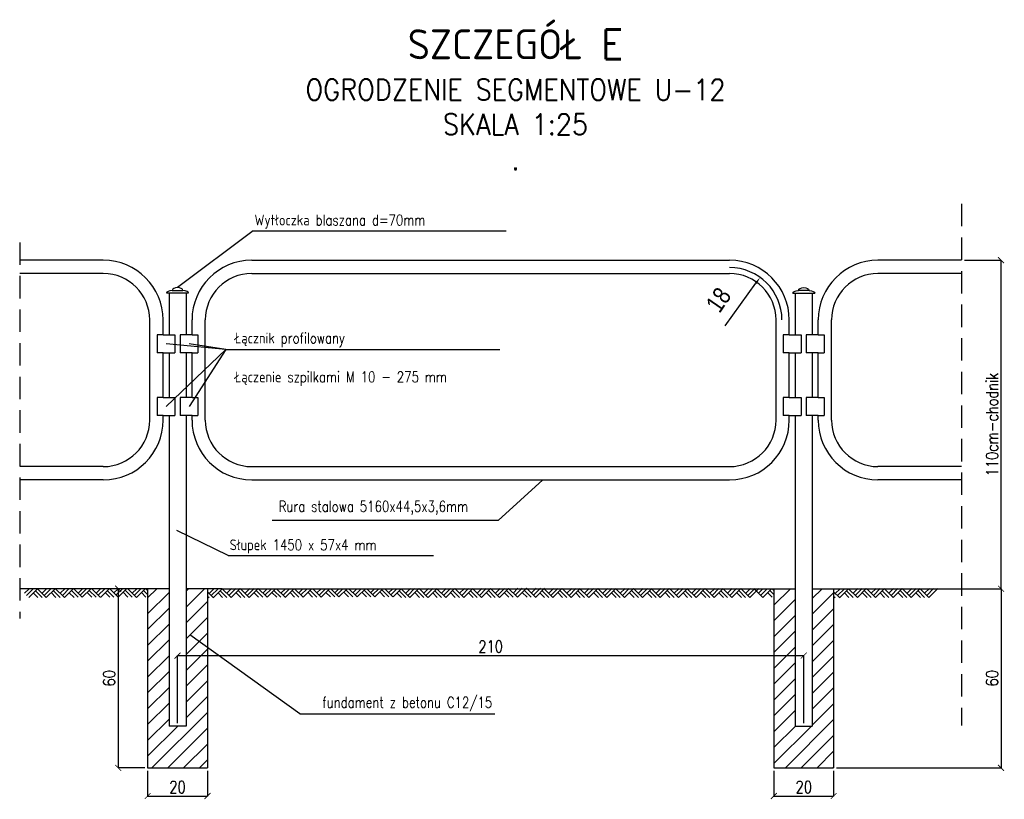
# Model space of a CAD drawing. Extents: x -23261 to -22292, y 222927 to 223506.
# Tile 1 of 4: x -23261 to -22931, y 222988 to 223249. Entities that reach past the tile are written whole.
import ezdxf
from ezdxf.enums import TextEntityAlignment as Align

# ---------------------------------------------------------------- set-up
doc = ezdxf.new("R2010")
doc.units = 0
doc.linetypes.add('HIDDEN', pattern=[0.375, 0.25, -0.125])
for name, color, linetype in [('pkonstr-0_25', 1, 'Continuous'), ('pkonstr-0_50', 3, 'Continuous'), ('pkonstr-kreskowanie', 252, 'Continuous'), ('pkonstr-opisy', 2, 'Continuous'), ('pkonstr-tytul', 4, 'Continuous'), ('pkonstr-wymiary', 1, 'Continuous'), ('wymiary', 1, 'Continuous')]:
    doc.layers.add(name, color=color, linetype=linetype)
doc.styles.add('Opisy', font='simplex.shx', dxfattribs={"width": 0.8})
doc.styles.add('ROMANS', font='arial.ttf', dxfattribs={"width": 0.8, "height": 2.5})
doc.styles.add('wymiary', font='simplex.shx', dxfattribs={"width": 0.8})
doc.dimstyles.new('szczegoly', dxfattribs={"dimscale": 2, "dimtxt": 2, "dimasz": 1, "dimexe": 0, "dimexo": 0.5, "dimgap": 0.5, "dimtad": 1, "dimdec": 0, "dimdsep": 46, "dimlunit": 6, "dimtxsty": 'wymiary', "dimblk": 'ARCHTICK', "dimcen": 0, "dimclrd": 256, "dimclre": 256, "dimclrt": 256, "dimadec": 0, "dimazin": 0, "dimtfac": 1, "dimtdec": 0, "dimtmove": 0, "dimatfit": 3, "dimldrblk": 'ARCHTICK', "dimfxl": 1, "dimtolj": 1, "dimtzin": 0, "dimlwd": -1, "dimlwe": -1, "dimarcsym": 0})
pattern_1 = [(45, (1480.041, 231790.4893), (-2.65165043, 2.65165043), [])]

# ---------------------------------------------------------------- blocks, each defined once
blk = doc.blocks.new('_ArchTick')
at = {"color": 0, "linetype": 'ByBlock', "const_width": 0.15}
blk.add_lwpolyline([(-0.5, -0.5), (0.5, 0.5)], dxfattribs=at)
blk = doc.blocks.new('*D77')
at = {"layer": 'Defpoints', "color": 0, "transparency": 16777216}
for p in [(-22998.41, 223035.96), (-23208.11, 223012.35), (-22998.41, 223012.35)]:
    blk.add_point(p, dxfattribs=at)
at = {"layer": 'wymiary', "transparency": 16777216}
for p, q in [((-23208.11, 223013.35), (-23208.11, 223035.96)), ((-23208.11, 223035.96), (-22998.41, 223035.96)), ((-22998.41, 223013.35), (-22998.41, 223035.96))]:
    blk.add_line(p, q, dxfattribs=at)
at = {"layer": 'wymiary', "transparency": 16777216, "xscale": 2, "yscale": 2, "zscale": 2, "rotation": 180}
blk.add_blockref('_ArchTick', (-23208.11, 223035.96), dxfattribs=at)
at = {"layer": 'wymiary', "transparency": 16777216, "xscale": 2, "yscale": 2, "zscale": 2}
blk.add_blockref('_ArchTick', (-22998.41, 223035.96), dxfattribs=at)
at = {"layer": 'wymiary', "transparency": 16777216, "insert": (-23103.26, 223038.96), "char_height": 4, "attachment_point": 5, "style": 'wymiary'}
blk.add_mtext('\\A1;210', dxfattribs=at)
blk = doc.blocks.new('*D78')
at = {"layer": 'Defpoints', "color": 0, "transparency": 16777216}
for p in [(-22945.56, 223168.35), (-22932.37, 223168.35), (-22995.56, 223058.35)]:
    blk.add_point(p, dxfattribs=at)
at = {"layer": 'wymiary', "transparency": 16777216}
for p, q in [((-22944.56, 223168.35), (-22932.37, 223168.35)), ((-22932.37, 223058.35), (-22932.37, 223168.35)), ((-22994.56, 223058.35), (-22932.37, 223058.35))]:
    blk.add_line(p, q, dxfattribs=at)
at = {"layer": 'wymiary', "transparency": 16777216, "xscale": 2, "yscale": 2, "zscale": 2}
for p, rotation in [((-22932.37, 223168.35), 90), ((-22932.37, 223058.35), 270)]:
    blk.add_blockref('_ArchTick', p, dxfattribs=dict(at, rotation=rotation))
at = {"layer": 'wymiary', "transparency": 16777216, "insert": (-22935.37, 223113.35), "char_height": 4, "attachment_point": 5, "rotation": 90, "style": 'wymiary'}
blk.add_mtext('\\A1;110cm-chodnik', dxfattribs=at)
blk = doc.blocks.new('*D79')
at = {"layer": 'Defpoints', "color": 0, "transparency": 16777216}
for p in [(-23218.11, 222998.35), (-23198.11, 222998.35), (-23198.11, 222988.92)]:
    blk.add_point(p, dxfattribs=at)
at = {"layer": 'wymiary', "transparency": 16777216}
for p, q in [((-23218.11, 222997.35), (-23218.11, 222988.92)), ((-23198.11, 222997.35), (-23198.11, 222988.92)), ((-23218.11, 222988.92), (-23198.11, 222988.92))]:
    blk.add_line(p, q, dxfattribs=at)
at = {"layer": 'wymiary', "transparency": 16777216, "xscale": 2, "yscale": 2, "zscale": 2, "rotation": 180}
blk.add_blockref('_ArchTick', (-23218.11, 222988.92), dxfattribs=at)
at = {"layer": 'wymiary', "transparency": 16777216, "xscale": 2, "yscale": 2, "zscale": 2}
blk.add_blockref('_ArchTick', (-23198.11, 222988.92), dxfattribs=at)
at = {"layer": 'wymiary', "transparency": 16777216, "insert": (-23208.11, 222991.92), "char_height": 4, "attachment_point": 5, "style": 'wymiary'}
blk.add_mtext('\\A1;20', dxfattribs=at)
blk = doc.blocks.new('*D80')
at = {"layer": 'Defpoints', "color": 0, "transparency": 16777216}
for p in [(-23218.11, 223058.35), (-23227.98, 222998.35), (-23218.11, 222998.35)]:
    blk.add_point(p, dxfattribs=at)
at = {"layer": 'wymiary', "transparency": 16777216}
for p, q in [((-23219.11, 223058.35), (-23227.98, 223058.35)), ((-23227.98, 223058.35), (-23227.98, 222998.35)), ((-23219.11, 222998.35), (-23227.98, 222998.35))]:
    blk.add_line(p, q, dxfattribs=at)
at = {"layer": 'wymiary', "transparency": 16777216, "xscale": 2, "yscale": 2, "zscale": 2}
for p, rotation in [((-23227.98, 223058.35), 90), ((-23227.98, 222998.35), 270)]:
    blk.add_blockref('_ArchTick', p, dxfattribs=dict(at, rotation=rotation))
at = {"layer": 'wymiary', "transparency": 16777216, "insert": (-23230.98, 223028.35), "char_height": 4, "attachment_point": 5, "rotation": 90, "style": 'wymiary'}
blk.add_mtext('\\A1;60', dxfattribs=at)
blk = doc.blocks.new('*D81')
at = {"layer": 'Defpoints', "color": 0, "transparency": 16777216}
for p in [(-23008.41, 222998.35), (-22988.41, 222998.35), (-22988.41, 222988.92)]:
    blk.add_point(p, dxfattribs=at)
at = {"layer": 'wymiary', "transparency": 16777216}
for p, q in [((-23008.41, 222997.35), (-23008.41, 222988.92)), ((-22988.41, 222997.35), (-22988.41, 222988.92)), ((-23008.41, 222988.92), (-22988.41, 222988.92))]:
    blk.add_line(p, q, dxfattribs=at)
at = {"layer": 'wymiary', "transparency": 16777216, "xscale": 2, "yscale": 2, "zscale": 2, "rotation": 180}
blk.add_blockref('_ArchTick', (-23008.41, 222988.92), dxfattribs=at)
at = {"layer": 'wymiary', "transparency": 16777216, "xscale": 2, "yscale": 2, "zscale": 2}
blk.add_blockref('_ArchTick', (-22988.41, 222988.92), dxfattribs=at)
at = {"layer": 'wymiary', "transparency": 16777216, "insert": (-22998.41, 222991.92), "char_height": 4, "attachment_point": 5, "style": 'wymiary'}
blk.add_mtext('\\A1;20', dxfattribs=at)
blk = doc.blocks.new('*D82')
at = {"layer": 'Defpoints', "color": 0, "transparency": 16777216}
for p in [(-22988.41, 223058.35), (-22988.41, 222998.35), (-22932.37, 222998.35)]:
    blk.add_point(p, dxfattribs=at)
at = {"layer": 'wymiary', "transparency": 16777216}
for p, q in [((-22987.41, 223058.35), (-22932.37, 223058.35)), ((-22932.37, 223058.35), (-22932.37, 222998.35)), ((-22987.41, 222998.35), (-22932.37, 222998.35))]:
    blk.add_line(p, q, dxfattribs=at)
at = {"layer": 'wymiary', "transparency": 16777216, "xscale": 2, "yscale": 2, "zscale": 2}
for p, rotation in [((-22932.37, 223058.35), 90), ((-22932.37, 222998.35), 270)]:
    blk.add_blockref('_ArchTick', p, dxfattribs=dict(at, rotation=rotation))
at = {"layer": 'wymiary', "transparency": 16777216, "insert": (-22935.37, 223028.35), "char_height": 4, "attachment_point": 5, "rotation": 90, "style": 'wymiary'}
blk.add_mtext('\\A1;60', dxfattribs=at)

msp = doc.modelspace()

# ---------------------------------------------------------------- hatches: boundary and pattern name
at = {"layer": 'pkonstr-kreskowanie', "lineweight": 5}
h = msp.add_hatch(dxfattribs=at)
h.set_pattern_fill('ANSI31', color=256, scale=30, style=0)
h.set_pattern_definition(pattern_1)
h.paths.add_polyline_path([(-23210.96, 223012.35), (-23210.96, 223048.1), (-23210.96, 223058.35), (-23218.11, 223058.35), (-23218.11, 222998.35), (-23198.11, 222998.35), (-23198.11, 223058.35), (-23205.26, 223058.35), (-23205.26, 223048.1), (-23205.26, 223012.35)])
h = msp.add_hatch(dxfattribs=at)
h.set_pattern_fill('ANSI31', color=256, scale=30, style=0)
h.set_pattern_definition(pattern_1)
h.paths.add_polyline_path([(-23001.26, 223012.35), (-23001.26, 223048.1), (-23001.26, 223058.35), (-23008.41, 223058.35), (-23008.41, 222998.35), (-22988.41, 222998.35), (-22988.41, 223058.35), (-22995.56, 223058.35), (-22995.56, 223048.1), (-22995.56, 223012.35)])

# ---------------------------------------------------------------- linework, layer by layer
at = {"layer": 'pkonstr-0_25'}
for p, q in [((-23182.82, 223178.24), (-23208.11, 223159.23)), ((-23182.82, 223178.24), (-23098.12, 223178.24)), ((-23191.96, 223138.49), (-23211.96, 223140.35)), ((-23191.96, 223138.49), (-23204.26, 223140.35)), ((-23191.96, 223138.49), (-23211.96, 223119.35)), ((-23191.96, 223138.49), (-23204.26, 223119.35)), ((-23191.96, 223138.49), (-23100.24, 223138.49)), ((-23100.72, 223081.14), (-23085.75, 223094.8)), ((-23100.72, 223081.14), (-23176.43, 223081.14)), ((-23191.13, 223069.47), (-23208.29, 223077.86)), ((-23191.13, 223069.47), (-23122.43, 223069.47))]:
    msp.add_line(p, q, dxfattribs=at)
at = {"layer": 'pkonstr-0_50'}
for p, q in [((-23232.96, 223168.35), (-23260.96, 223168.35)), ((-23183.26, 223168.35), (-23023.26, 223168.35)), ((-22945.56, 223168.35), (-22973.56, 223168.35)), ((-23232.96, 223163.9), (-23260.96, 223163.9)), ((-23183.26, 223163.9), (-23023.26, 223163.9)), ((-22945.56, 223163.9), (-22973.56, 223163.9)), ((-23204.41, 223157.35), (-23211.81, 223157.35)), ((-23210.96, 223157.35), (-23210.96, 223143.35)), ((-23209.86, 223158.23), (-23206.36, 223158.23)), ((-23205.26, 223157.35), (-23205.26, 223143.35)), ((-23002.11, 223157.35), (-22994.71, 223157.35)), ((-23001.26, 223157.35), (-23001.26, 223143.35)), ((-22996.66, 223158.23), (-23000.16, 223158.23)), ((-22995.56, 223157.35), (-22995.56, 223143.35)), ((-23217.41, 223114.8), (-23217.41, 223148.35)), ((-23212.96, 223143.35), (-23212.96, 223148.35)), ((-23203.26, 223143.35), (-23203.26, 223148.35)), ((-23198.81, 223114.8), (-23198.81, 223148.35)), ((-23007.71, 223114.8), (-23007.71, 223148.35)), ((-23003.26, 223143.35), (-23003.26, 223148.35)), ((-22993.56, 223143.35), (-22993.56, 223148.35)), ((-22989.11, 223114.8), (-22989.11, 223148.35)), ((-23214.96, 223143.35), (-23214.96, 223137.35)), ((-23212.96, 223143.35), (-23214.96, 223143.35)), ((-23212.96, 223143.35), (-23208.96, 223143.35)), ((-23208.96, 223143.35), (-23208.96, 223137.35)), ((-23203.26, 223143.35), (-23207.26, 223143.35)), ((-23207.26, 223143.35), (-23207.26, 223137.35)), ((-23203.26, 223143.35), (-23201.26, 223143.35)), ((-23201.26, 223143.35), (-23201.26, 223137.35)), ((-23003.26, 223143.35), (-23005.26, 223143.35)), ((-23005.26, 223143.35), (-23005.26, 223137.35)), ((-23003.26, 223143.35), (-22999.26, 223143.35)), ((-22999.26, 223143.35), (-22999.26, 223137.35)), ((-22997.56, 223143.35), (-22997.56, 223137.35)), ((-22993.56, 223143.35), (-22997.56, 223143.35)), ((-22993.56, 223143.35), (-22991.56, 223143.35)), ((-22991.56, 223143.35), (-22991.56, 223137.35)), ((-23212.96, 223137.35), (-23214.96, 223137.35)), ((-23212.96, 223137.35), (-23208.96, 223137.35)), ((-23212.96, 223122.35), (-23212.96, 223137.35)), ((-23210.96, 223137.35), (-23210.96, 223122.35)), ((-23203.26, 223137.35), (-23207.26, 223137.35)), ((-23205.26, 223137.35), (-23205.26, 223122.35)), ((-23203.26, 223137.35), (-23201.26, 223137.35)), ((-23203.26, 223122.35), (-23203.26, 223137.35)), ((-23003.26, 223137.35), (-23005.26, 223137.35)), ((-23003.26, 223137.35), (-22999.26, 223137.35)), ((-23003.26, 223122.35), (-23003.26, 223137.35)), ((-23001.26, 223137.35), (-23001.26, 223122.35)), ((-22993.56, 223137.35), (-22997.56, 223137.35)), ((-22995.56, 223137.35), (-22995.56, 223122.35)), ((-22993.56, 223137.35), (-22991.56, 223137.35)), ((-22993.56, 223122.35), (-22993.56, 223137.35)), ((-23214.96, 223122.35), (-23214.96, 223116.35)), ((-23212.96, 223122.35), (-23214.96, 223122.35)), ((-23212.96, 223122.35), (-23208.96, 223122.35)), ((-23208.96, 223122.35), (-23208.96, 223116.35)), ((-23203.26, 223122.35), (-23207.26, 223122.35)), ((-23207.26, 223122.35), (-23207.26, 223116.35)), ((-23203.26, 223122.35), (-23201.26, 223122.35)), ((-23201.26, 223122.35), (-23201.26, 223116.35)), ((-23005.26, 223122.35), (-23005.26, 223116.35)), ((-23003.26, 223122.35), (-23005.26, 223122.35)), ((-23003.26, 223122.35), (-22999.26, 223122.35)), ((-22999.26, 223122.35), (-22999.26, 223116.35)), ((-22997.56, 223122.35), (-22997.56, 223116.35)), ((-22993.56, 223122.35), (-22997.56, 223122.35)), ((-22993.56, 223122.35), (-22991.56, 223122.35)), ((-22991.56, 223122.35), (-22991.56, 223116.35)), ((-23212.96, 223116.35), (-23214.96, 223116.35)), ((-23212.96, 223114.8), (-23212.96, 223116.35)), ((-23212.96, 223116.35), (-23208.96, 223116.35)), ((-23210.96, 223116.35), (-23210.96, 223048.1)), ((-23203.26, 223116.35), (-23207.26, 223116.35)), ((-23205.26, 223116.35), (-23205.26, 223048.1)), ((-23203.26, 223116.35), (-23201.26, 223116.35)), ((-23203.26, 223114.8), (-23203.26, 223116.35)), ((-23003.26, 223116.35), (-23005.26, 223116.35)), ((-23003.26, 223116.35), (-22999.26, 223116.35)), ((-23003.26, 223114.8), (-23003.26, 223116.35)), ((-23001.26, 223116.35), (-23001.26, 223048.1)), ((-22993.56, 223116.35), (-22997.56, 223116.35)), ((-22995.56, 223116.35), (-22995.56, 223048.1)), ((-22993.56, 223114.8), (-22993.56, 223116.35)), ((-22993.56, 223116.35), (-22991.56, 223116.35)), ((-23232.96, 223099.25), (-23260.96, 223099.25)), ((-23183.26, 223099.25), (-23023.26, 223099.25)), ((-22945.56, 223099.25), (-22973.56, 223099.25)), ((-23232.96, 223094.8), (-23260.96, 223094.8)), ((-23183.26, 223094.8), (-23023.26, 223094.8)), ((-22945.56, 223094.8), (-22973.56, 223094.8)), ((-23223.11, 223058.35), (-23260.96, 223058.35)), ((-23259.35, 223056.82), (-23257.82, 223058.35)), ((-23258.64, 223056.11), (-23256.41, 223058.35)), ((-23257.94, 223055.41), (-23254.99, 223058.35)), ((-23254.99, 223058.35), (-23252.06, 223055.41)), ((-23253.47, 223056.83), (-23251.89, 223058.41)), ((-23252.76, 223056.12), (-23250.54, 223058.35)), ((-23252.06, 223055.41), (-23249.12, 223058.35)), ((-23248.94, 223058.35), (-23246, 223055.41)), ((-23247.39, 223056.8), (-23245.78, 223058.41)), ((-23246.68, 223056.1), (-23244.37, 223058.41)), ((-23245.98, 223055.39), (-23242.95, 223058.41)), ((-23242.95, 223058.41), (-23240.02, 223055.48)), ((-23241.43, 223056.89), (-23239.97, 223058.35)), ((-23240.72, 223056.18), (-23238.56, 223058.35)), ((-23240.02, 223055.48), (-23237.15, 223058.35)), ((-23237.7, 223057.8), (-23235.37, 223055.48)), ((-23236.83, 223058.35), (-23233.96, 223055.48)), ((-23235.35, 223056.87), (-23233.87, 223058.35)), ((-23234.64, 223056.16), (-23232.46, 223058.35)), ((-23233.94, 223055.45), (-23231.04, 223058.35)), ((-23230.79, 223058.35), (-23227.98, 223055.54)), ((-23229.39, 223056.96), (-23228, 223058.35)), ((-23228.68, 223056.25), (-23226.58, 223058.35)), ((-23227.98, 223055.54), (-23225.17, 223058.35)), ((-23225.66, 223057.86), (-23223.33, 223055.54)), ((-23224.73, 223058.35), (-23221.83, 223055.45)), ((-23223.25, 223056.87), (-23221.77, 223058.35)), ((-23210.96, 223058.35), (-23223.11, 223058.35)), ((-23222.54, 223056.16), (-23220.35, 223058.35)), ((-23221.83, 223055.45), (-23218.94, 223058.35)), ((-23218.68, 223058.35), (-23218.11, 223057.78)), ((-23218.11, 223058.35), (-23218.11, 222998.35)), ((-23193.11, 223058.35), (-23205.26, 223058.35)), ((-23198.11, 223058.35), (-23198.11, 222998.35)), ((-23197.55, 223056.74), (-23195.94, 223058.35)), ((-23196.84, 223056.03), (-23194.52, 223058.35)), ((-23196.13, 223055.33), (-23193.11, 223058.35)), ((-23193.11, 223058.35), (-23190.17, 223055.41)), ((-23193.11, 223058.35), (-23013.41, 223058.35)), ((-23191.59, 223056.83), (-23190, 223058.41)), ((-23190.88, 223056.12), (-23188.59, 223058.41)), ((-23190.17, 223055.41), (-23187.17, 223058.41)), ((-23187.12, 223058.41), (-23184.12, 223055.41)), ((-23185.51, 223056.8), (-23183.9, 223058.41)), ((-23184.8, 223056.1), (-23182.48, 223058.41)), ((-23184.09, 223055.39), (-23181.07, 223058.41)), ((-23181.07, 223058.41), (-23178.13, 223055.48)), ((-23179.55, 223056.89), (-23178.09, 223058.35)), ((-23178.84, 223056.18), (-23176.68, 223058.35)), ((-23178.13, 223055.48), (-23175.26, 223058.35)), ((-23175.81, 223057.8), (-23173.49, 223055.48)), ((-23174.95, 223058.35), (-23172.08, 223055.48)), ((-23173.47, 223056.87), (-23171.99, 223058.35)), ((-23172.76, 223056.16), (-23170.57, 223058.35)), ((-23172.05, 223055.45), (-23169.16, 223058.35)), ((-23168.9, 223058.35), (-23166.09, 223055.54)), ((-23167.51, 223056.96), (-23166.11, 223058.35)), ((-23166.8, 223056.25), (-23164.7, 223058.35)), ((-23166.09, 223055.54), (-23163.29, 223058.35)), ((-23163.77, 223057.86), (-23161.45, 223055.54)), ((-23162.84, 223058.35), (-23160.04, 223055.54)), ((-23161.43, 223056.93), (-23160.01, 223058.35)), ((-23160.72, 223056.23), (-23158.6, 223058.35)), ((-23160.01, 223055.52), (-23157.18, 223058.35)), ((-23157.7, 223057.83), (-23155.47, 223055.61)), ((-23156.8, 223058.35), (-23154.05, 223055.61)), ((-23155.47, 223057.02), (-23154.14, 223058.35)), ((-23154.76, 223056.31), (-23152.72, 223058.35)), ((-23154.05, 223055.61), (-23151.31, 223058.35)), ((-23151.73, 223057.93), (-23149.41, 223055.61)), ((-23150.74, 223058.35), (-23148, 223055.61)), ((-23149.39, 223057), (-23148.03, 223058.35)), ((-23148.68, 223056.29), (-23146.62, 223058.35)), ((-23147.97, 223055.58), (-23145.21, 223058.35)), ((-23145.66, 223057.9), (-23143.43, 223055.67)), ((-23144.69, 223058.35), (-23142.01, 223055.67)), ((-23143.43, 223057.08), (-23142.16, 223058.35)), ((-23142.72, 223056.38), (-23140.75, 223058.35)), ((-23142.01, 223055.67), (-23139.33, 223058.35)), ((-23139.69, 223057.99), (-23137.37, 223055.67)), ((-23138.64, 223058.35), (-23135.96, 223055.67)), ((-23137.35, 223057.06), (-23136.06, 223058.35)), ((-23136.64, 223056.35), (-23134.64, 223058.35)), ((-23135.93, 223055.65), (-23133.23, 223058.35)), ((-23133.23, 223058.35), (-23130.29, 223055.41)), ((-23131.71, 223056.83), (-23130.12, 223058.41)), ((-23131, 223056.12), (-23128.71, 223058.41)), ((-23130.29, 223055.41), (-23127.29, 223058.41)), ((-23127.24, 223058.41), (-23124.24, 223055.41)), ((-23125.63, 223056.8), (-23124.02, 223058.41)), ((-23124.92, 223056.1), (-23122.6, 223058.41)), ((-23124.21, 223055.39), (-23121.19, 223058.41)), ((-23121.25, 223058.35), (-23118.32, 223055.41)), ((-23119.73, 223056.83), (-23118.15, 223058.41)), ((-23119.03, 223056.12), (-23116.73, 223058.41)), ((-23118.32, 223055.41), (-23115.32, 223058.41)), ((-23115.26, 223058.41), (-23112.26, 223055.41)), ((-23113.65, 223056.8), (-23112.04, 223058.41)), ((-23112.95, 223056.1), (-23110.63, 223058.41)), ((-23112.24, 223055.39), (-23109.21, 223058.41)), ((-23109.28, 223058.35), (-23106.34, 223055.41)), ((-23107.76, 223056.83), (-23106.17, 223058.41)), ((-23107.05, 223056.12), (-23104.76, 223058.41)), ((-23106.34, 223055.41), (-23103.34, 223058.41)), ((-23103.29, 223058.41), (-23100.29, 223055.41)), ((-23101.68, 223056.8), (-23100.07, 223058.41)), ((-23100.97, 223056.1), (-23098.65, 223058.41)), ((-23100.26, 223055.39), (-23097.24, 223058.41)), ((-23097.24, 223058.41), (-23094.3, 223055.48)), ((-23095.72, 223056.89), (-23094.13, 223058.48)), ((-23095.01, 223056.18), (-23092.72, 223058.48)), ((-23094.3, 223055.48), (-23091.3, 223058.48)), ((-23091.98, 223057.8), (-23089.66, 223055.48)), ((-23091.25, 223058.48), (-23088.25, 223055.48)), ((-23089.64, 223056.87), (-23088.03, 223058.48)), ((-23088.93, 223056.16), (-23086.61, 223058.48)), ((-23088.22, 223055.45), (-23085.2, 223058.48)), ((-23085.33, 223058.35), (-23082.39, 223055.41)), ((-23083.81, 223056.83), (-23082.22, 223058.41)), ((-23083.1, 223056.12), (-23080.81, 223058.41)), ((-23082.39, 223055.41), (-23079.39, 223058.41)), ((-23079.33, 223058.41), (-23076.33, 223055.41)), ((-23077.73, 223056.8), (-23076.12, 223058.41)), ((-23077.02, 223056.1), (-23074.7, 223058.41)), ((-23076.31, 223055.39), (-23073.29, 223058.41)), ((-23073.35, 223058.35), (-23070.42, 223055.41)), ((-23071.83, 223056.83), (-23070.24, 223058.41)), ((-23071.12, 223056.12), (-23068.83, 223058.41)), ((-23070.42, 223055.41), (-23067.42, 223058.41)), ((-23067.36, 223058.41), (-23064.36, 223055.41)), ((-23065.75, 223056.8), (-23064.14, 223058.41)), ((-23065.04, 223056.1), (-23062.73, 223058.41)), ((-23064.34, 223055.39), (-23061.31, 223058.41)), ((-23061.38, 223058.35), (-23058.44, 223055.41)), ((-23059.85, 223056.83), (-23058.27, 223058.41)), ((-23059.15, 223056.12), (-23056.85, 223058.41)), ((-23058.44, 223055.41), (-23055.44, 223058.41)), ((-23055.38, 223058.41), (-23052.38, 223055.41)), ((-23053.77, 223056.8), (-23052.16, 223058.41)), ((-23053.07, 223056.1), (-23050.75, 223058.41)), ((-23052.36, 223055.39), (-23049.34, 223058.41)), ((-23049.4, 223058.35), (-23046.46, 223055.41)), ((-23047.88, 223056.83), (-23046.29, 223058.41)), ((-23047.17, 223056.12), (-23044.88, 223058.41)), ((-23046.46, 223055.41), (-23043.46, 223058.41)), ((-23043.41, 223058.41), (-23040.41, 223055.41)), ((-23041.8, 223056.8), (-23040.19, 223058.41)), ((-23041.09, 223056.1), (-23038.78, 223058.41)), ((-23040.38, 223055.39), (-23037.36, 223058.41)), ((-23037.42, 223058.35), (-23034.49, 223055.41)), ((-23035.9, 223056.83), (-23034.32, 223058.41)), ((-23035.2, 223056.12), (-23032.9, 223058.41)), ((-23034.49, 223055.41), (-23031.49, 223058.41)), ((-23031.43, 223058.41), (-23028.43, 223055.41)), ((-23029.82, 223056.8), (-23028.21, 223058.41)), ((-23029.12, 223056.1), (-23026.8, 223058.41)), ((-23028.41, 223055.39), (-23025.39, 223058.41)), ((-23025.45, 223058.35), (-23022.51, 223055.41)), ((-23023.93, 223056.83), (-23022.34, 223058.41)), ((-23023.22, 223056.12), (-23020.93, 223058.41)), ((-23022.51, 223055.41), (-23019.51, 223058.41)), ((-23019.46, 223058.41), (-23016.46, 223055.41)), ((-23017.85, 223056.8), (-23016.24, 223058.41)), ((-23017.14, 223056.1), (-23014.82, 223058.41)), ((-23016.43, 223055.39), (-23013.41, 223058.41)), ((-23015.03, 223058.35), (-23012.13, 223055.45)), ((-23013.55, 223056.87), (-23012.07, 223058.35)), ((-23013.41, 223058.35), (-23001.26, 223058.35)), ((-23012.84, 223056.16), (-23010.65, 223058.35)), ((-23012.13, 223055.45), (-23009.24, 223058.35)), ((-23008.98, 223058.35), (-23008.41, 223057.78)), ((-23008.41, 223058.35), (-23008.41, 222998.35)), ((-22995.56, 223058.35), (-22983.41, 223058.35)), ((-22988.41, 223058.35), (-22988.41, 222998.35)), ((-22987.85, 223056.74), (-22986.24, 223058.35)), ((-22987.14, 223056.03), (-22984.82, 223058.35)), ((-22986.43, 223055.33), (-22983.41, 223058.35)), ((-22983.41, 223058.35), (-22980.47, 223055.41)), ((-22983.41, 223058.35), (-22945.56, 223058.35)), ((-22983.41, 223058.35), (-22980.47, 223055.41)), ((-22981.89, 223056.83), (-22980.3, 223058.41)), ((-22981.18, 223056.12), (-22978.89, 223058.41)), ((-22980.47, 223055.41), (-22977.47, 223058.41)), ((-22977.42, 223058.41), (-22974.42, 223055.41)), ((-22975.81, 223056.8), (-22974.2, 223058.41)), ((-22975.1, 223056.1), (-22972.78, 223058.41)), ((-22974.39, 223055.39), (-22971.37, 223058.41)), ((-22971.43, 223058.35), (-22968.5, 223055.41)), ((-22969.91, 223056.83), (-22968.33, 223058.41)), ((-22969.2, 223056.12), (-22966.91, 223058.41)), ((-22968.5, 223055.41), (-22965.5, 223058.41)), ((-22965.44, 223058.41), (-22962.44, 223055.41)), ((-22963.83, 223056.8), (-22962.22, 223058.41)), ((-22963.12, 223056.1), (-22960.81, 223058.41)), ((-22962.42, 223055.39), (-22959.39, 223058.41)), ((-22959.46, 223058.35), (-22956.52, 223055.41)), ((-22957.94, 223056.83), (-22956.35, 223058.41)), ((-22957.23, 223056.12), (-22954.94, 223058.41)), ((-22956.52, 223055.41), (-22953.52, 223058.41)), ((-23256.41, 223056.93), (-23254.89, 223055.41)), ((-23255.7, 223057.64), (-23253.47, 223055.41)), ((-23250.44, 223057.03), (-23248.83, 223055.41)), ((-23249.74, 223057.73), (-23247.41, 223055.41)), ((-23244.37, 223057), (-23242.75, 223055.38)), ((-23243.66, 223057.71), (-23241.43, 223055.48)), ((-23238.4, 223057.09), (-23236.79, 223055.48)), ((-23232.33, 223057.06), (-23230.81, 223055.54)), ((-23231.62, 223057.77), (-23229.39, 223055.54)), ((-23226.36, 223057.16), (-23224.75, 223055.54)), ((-23220.22, 223057.06), (-23218.7, 223055.54)), ((-23219.52, 223057.77), (-23218.11, 223056.36)), ((-23198.11, 223057.3), (-23196.16, 223055.35)), ((-23198.11, 223055.89), (-23197.57, 223055.35)), ((-23194.52, 223056.93), (-23193, 223055.41)), ((-23193.82, 223057.64), (-23191.59, 223055.41)), ((-23188.56, 223057.03), (-23186.94, 223055.41)), ((-23187.85, 223057.73), (-23185.53, 223055.41)), ((-23182.48, 223057), (-23180.96, 223055.48)), ((-23181.78, 223057.71), (-23179.55, 223055.48)), ((-23176.52, 223057.09), (-23174.9, 223055.48)), ((-23170.44, 223057.06), (-23168.92, 223055.54)), ((-23169.74, 223057.77), (-23167.51, 223055.54)), ((-23164.48, 223057.16), (-23162.86, 223055.54)), ((-23158.4, 223057.13), (-23156.88, 223055.61)), ((-23152.44, 223057.22), (-23150.82, 223055.61)), ((-23146.36, 223057.19), (-23144.84, 223055.67)), ((-23140.4, 223057.28), (-23138.78, 223055.67)), ((-23134.64, 223056.93), (-23133.12, 223055.41)), ((-23133.94, 223057.64), (-23131.71, 223055.41)), ((-23128.68, 223057.03), (-23127.07, 223055.41)), ((-23127.97, 223057.73), (-23125.65, 223055.41)), ((-23122.67, 223056.93), (-23121.15, 223055.41)), ((-23121.96, 223057.64), (-23119.73, 223055.41)), ((-23116.7, 223057.03), (-23115.09, 223055.41)), ((-23116, 223057.73), (-23113.68, 223055.41)), ((-23110.69, 223056.93), (-23109.17, 223055.41)), ((-23109.99, 223057.64), (-23107.76, 223055.41)), ((-23104.73, 223057.03), (-23103.11, 223055.41)), ((-23104.02, 223057.73), (-23101.7, 223055.41)), ((-23098.65, 223057), (-23097.13, 223055.48)), ((-23097.95, 223057.71), (-23095.72, 223055.48)), ((-23092.69, 223057.09), (-23091.07, 223055.48)), ((-23086.74, 223056.93), (-23085.22, 223055.41)), ((-23086.03, 223057.64), (-23083.81, 223055.41)), ((-23080.78, 223057.03), (-23079.16, 223055.41)), ((-23080.07, 223057.73), (-23077.75, 223055.41)), ((-23074.77, 223056.93), (-23073.24, 223055.41)), ((-23074.06, 223057.64), (-23071.83, 223055.41)), ((-23068.8, 223057.03), (-23067.19, 223055.41)), ((-23068.09, 223057.73), (-23065.77, 223055.41)), ((-23062.79, 223056.93), (-23061.27, 223055.41)), ((-23062.08, 223057.64), (-23059.85, 223055.41)), ((-23056.83, 223057.03), (-23055.21, 223055.41)), ((-23056.12, 223057.73), (-23053.8, 223055.41)), ((-23050.81, 223056.93), (-23049.29, 223055.41)), ((-23050.11, 223057.64), (-23047.88, 223055.41)), ((-23044.85, 223057.03), (-23043.24, 223055.41)), ((-23044.14, 223057.73), (-23041.82, 223055.41)), ((-23038.84, 223056.93), (-23037.32, 223055.41)), ((-23038.13, 223057.64), (-23035.9, 223055.41)), ((-23032.87, 223057.03), (-23031.26, 223055.41)), ((-23032.17, 223057.73), (-23029.85, 223055.41)), ((-23026.86, 223056.93), (-23025.34, 223055.41)), ((-23026.16, 223057.64), (-23023.93, 223055.41)), ((-23020.9, 223057.03), (-23019.28, 223055.41)), ((-23020.19, 223057.73), (-23017.87, 223055.41)), ((-23010.52, 223057.06), (-23009, 223055.54)), ((-23009.82, 223057.77), (-23008.41, 223056.36)), ((-22988.41, 223057.3), (-22986.46, 223055.35)), ((-22988.41, 223055.89), (-22987.87, 223055.35)), ((-22984.82, 223056.93), (-22983.3, 223055.41)), ((-22984.12, 223057.64), (-22981.89, 223055.41)), ((-22983.41, 223056.93), (-22981.89, 223055.41)), ((-22983.41, 223055.52), (-22983.3, 223055.41)), ((-22978.86, 223057.03), (-22977.24, 223055.41)), ((-22978.15, 223057.73), (-22975.83, 223055.41)), ((-22972.85, 223056.93), (-22971.33, 223055.41)), ((-22972.14, 223057.64), (-22969.91, 223055.41)), ((-22966.88, 223057.03), (-22965.27, 223055.41)), ((-22966.18, 223057.73), (-22963.85, 223055.41)), ((-22960.87, 223056.93), (-22959.35, 223055.41)), ((-22960.16, 223057.64), (-22957.94, 223055.41)), ((-23210.96, 223048.1), (-23210.96, 223012.35)), ((-23205.26, 223048.1), (-23205.26, 223012.35)), ((-23001.26, 223048.1), (-23001.26, 223012.35)), ((-22995.56, 223048.1), (-22995.56, 223012.35)), ((-23205.26, 223012.35), (-23210.96, 223012.35)), ((-23001.26, 223012.35), (-22995.56, 223012.35)), ((-23218.11, 222998.35), (-23198.11, 222998.35)), ((-23008.41, 222998.35), (-22988.41, 222998.35))]:
    msp.add_line(p, q, dxfattribs=at)
for centre, radius, start, end in [((-23232.96, 223148.35), 20, 0, 90), ((-23183.26, 223148.35), 20, 90, 180), ((-23023.26, 223148.35), 20, 0, 90), ((-22973.56, 223148.35), 20, 90, 180), ((-23232.96, 223148.35), 15.55, 0, 90), ((-23183.26, 223148.35), 15.55, 90, 180), ((-23023.26, 223148.35), 17.55, 0, 90), ((-23023.26, 223148.35), 15.55, 0, 90), ((-22973.56, 223148.35), 15.55, 90, 180), ((-23232.96, 223114.8), 15.55, 270, 0), ((-23232.96, 223114.8), 20, 270, 0), ((-23183.26, 223114.8), 20, 180, 270), ((-23183.26, 223114.8), 15.55, 180, 270), ((-23023.26, 223114.8), 15.55, 270, 0), ((-23023.26, 223114.8), 20, 270, 0), ((-22973.56, 223114.8), 20, 180, 270), ((-22973.56, 223114.8), 15.55, 180, 270)]:
    msp.add_arc(centre, radius, start, end, dxfattribs=at)
for centre, major_axis, ratio, start_param, end_param in [((-23208.11, 223157.35), (-3.7, 0), 0.27027, 5.205051, 6.283185), ((-23208.11, 223158.23), (-1.75, 0), 0.571429, 3.141593, 6.283185), ((-23208.11, 223157.35), (-3.7, 0), 0.27027, 3.141593, 4.219727)]:
    msp.add_ellipse(centre, major_axis=major_axis, ratio=ratio, start_param=start_param, end_param=end_param, dxfattribs=at)
at = {"layer": 'pkonstr-0_50', "extrusion": (0, 0, -1)}
for centre, major_axis, ratio, start_param, end_param in [((-22998.41, 223157.35), (3.7, 0), 0.27027, 3.141593, 4.219727), ((-22998.41, 223158.23), (1.75, 0), 0.571429, 3.141593, 6.283185), ((-22998.41, 223157.35), (3.7, 0), 0.27027, 5.205051, 6.283185)]:
    msp.add_ellipse(centre, major_axis=major_axis, ratio=ratio, start_param=start_param, end_param=end_param, dxfattribs=at)
at = {"layer": 'pkonstr-wymiary', "linetype": 'HIDDEN', "ltscale": 30}
for p, q in [((-22945.56, 223187.25), (-22945.56, 223012.57)), ((-23260.96, 223174.35), (-23260.96, 223048.35))]:
    msp.add_line(p, q, dxfattribs=at)
at = {"layer": 'pkonstr-wymiary'}
msp.add_line((-23167.15, 223016.42), (-23101.84, 223016.42), dxfattribs=at)
msp.add_lwpolyline([(-23167.15, 223016.42), (-23204.04, 223042.86)], dxfattribs=at)
msp.add_solid([(-23014.75, 223160.89), (-23014.1, 223160.43), (-23013.03, 223162.61)], dxfattribs=at)
at = {"layer": 'wymiary'}
msp.add_line((-23024.69, 223146.36), (-23014.43, 223160.66), dxfattribs=at)

# ---------------------------------------------------------------- texts
at = {"layer": 'pkonstr-opisy', "style": 'Opisy', "width": 0.8}
for s, p in [('Wytłoczka blaszana d=70mm', (-23182.33, 223180.02)), ('Łącznik profilowany', (-23188.96, 223140.49)), ('Łączenie szpilkami M 10 - 275 mm', (-23188.96, 223127.49)), ('Rura stalowa 5160x44,5x3,6mm', (-23174.23, 223084.14)), ('Słupek 1450 x 57x4 mm', (-23190.64, 223071.25))]:
    msp.add_text(s, height=3.6, dxfattribs=at).set_placement(p)
msp.add_text('fundament z betonu C12/15', height=3.6, dxfattribs=at).set_placement((-23102.74, 223018.48), align=Align.RIGHT)
at = {"layer": 'pkonstr-tytul', "color": 3, "insert": (-23094.94, 223198.69), "char_height": 10, "width": 354.6162, "attachment_point": 8, "style": 'Opisy'}
msp.add_mtext('{\\W0.9;\\C4;SZCZEGÓŁ E\\P\\H0.7x;\\C3;OGRODZENIE SEGMENTOWE U-12\\P\\H0.99999x;SKALA 1:25\\P.}', dxfattribs=at)
at = {"layer": 'wymiary', "insert": (-23026.96, 223155.07), "char_height": 6, "attachment_point": 5, "rotation": 55.4539, "style": 'ROMANS'}
msp.add_mtext('18', dxfattribs=at)

# ---------------------------------------------------------------- dimensions: what is measured, and where the dimension line sits
at = {"layer": 'wymiary'}
dim = msp.add_linear_dim(base=(-22932.37, 223168.35), p1=(-22995.56, 223058.35), p2=(-22945.56, 223168.35), angle=90, text='110cm-chodnik', dimstyle='szczegoly', dxfattribs=at)
dim.commit()
dim.dimension.update_dxf_attribs({"geometry": '*D78', "text_midpoint": (-22935.37, 223113.35)})
for base, p1, p2, picture, middle in [((-23227.98, 222998.35), (-23218.11, 223058.35), (-23218.11, 222998.35), '*D80', (-23230.98, 223028.35)), ((-22932.37, 222998.35), (-22988.41, 223058.35), (-22988.41, 222998.35), '*D82', (-22935.37, 223028.35))]:
    dim = msp.add_linear_dim(base=base, p1=p1, p2=p2, angle=90, dimstyle='szczegoly', dxfattribs=at)
    dim.commit()
    dim.dimension.update_dxf_attribs({"geometry": picture, "text_midpoint": middle})
for base, p1, p2, picture, middle in [((-22998.41, 223035.96), (-23208.11, 223012.35), (-22998.41, 223012.35), '*D77', (-23103.26, 223038.96)), ((-23198.11, 222988.92), (-23218.11, 222998.35), (-23198.11, 222998.35), '*D79', (-23208.11, 222991.92)), ((-22988.41, 222988.92), (-23008.41, 222998.35), (-22988.41, 222998.35), '*D81', (-22998.41, 222991.92))]:
    dim = msp.add_linear_dim(base=base, p1=p1, p2=p2, dimstyle='szczegoly', dxfattribs=at)
    dim.commit()
    dim.dimension.update_dxf_attribs({"geometry": picture, "text_midpoint": middle})

doc.saveas('drawing.dxf')
